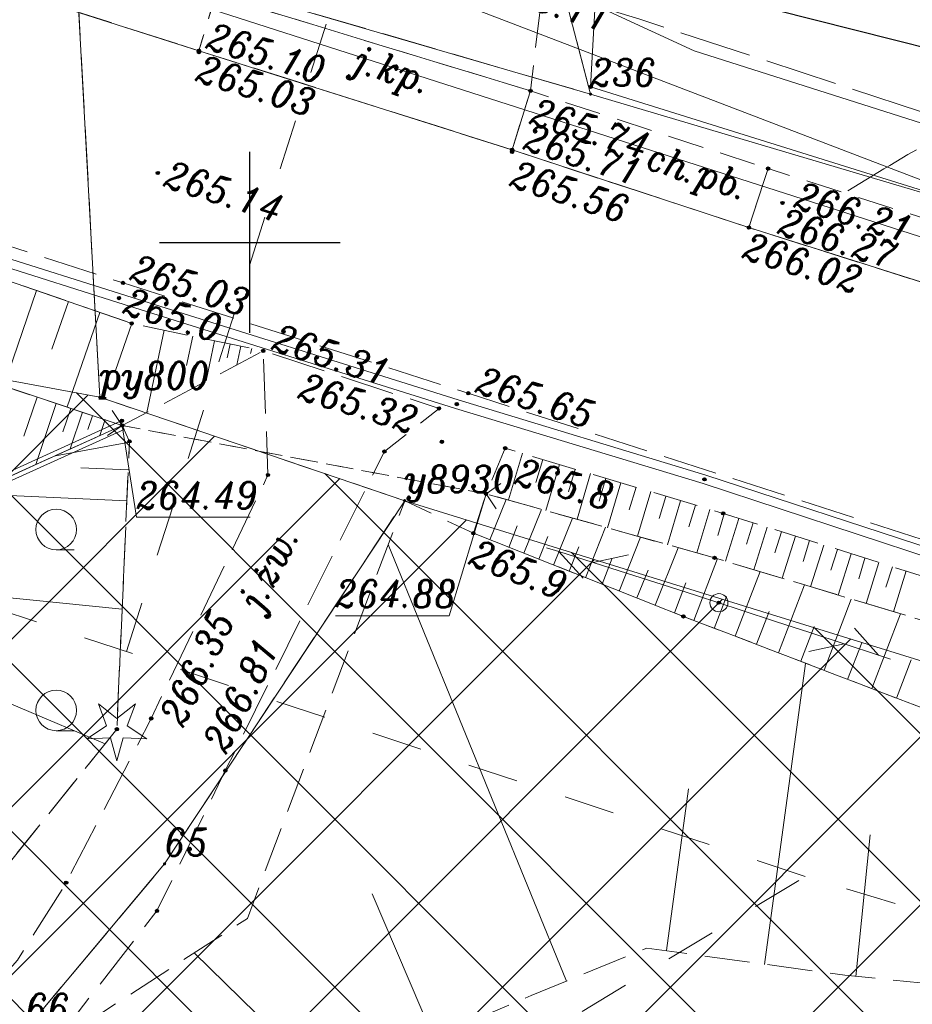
# Model space of a CAD drawing. Header units: metres. Extents: x 7435600 to 7436400, y 5537603 to 5538250.
# Tile 18 of 43: x 7435944 to 7435968, y 5537929 to 5537956. Entities that reach past the tile are written whole.
import ezdxf
from ezdxf.enums import TextEntityAlignment as Align

# ---------------------------------------------------------------- set-up
doc = ezdxf.new("R2010")
doc.units = ezdxf.units.M
doc.header["$MEASUREMENT"] = 0
for name, pattern in [('1.4_1.4', [2.8, 1.4, -1.4]), ('1.5_0.5', [2, 1.5, -0.5]), ('219-500', [0]), ('ib05_500', [1, 0.5, -0.5]), ('mz1.0_0.5', [1.5, 1, -0.5]), ('mz1.25_0.5', [1.75, 1.25, -0.5]), ('mz2.0_0.5', [2.5, 2, -0.5])]:
    doc.linetypes.add(name, pattern=pattern)
doc.layers.get('0').update_dxf_attribs({"color": 2, "linetype": 'CONTINUOUS', "lineweight": 5})
doc.layers.add('!ramka', color=2, linetype='CONTINUOUS', lineweight=0)
doc.layers.add('BUIB02_02', color=7, linetype='CONTINUOUS', lineweight=0)
for name, color, linetype in [('000 Inne (niezydentyfikowane)', 7, 'CONTINUOUS'), ('140-Punkty robocze', 7, 'CONTINUOUS'), ('203-Punkt załamania granicy działki nie stabilizowany', 7, 'CONTINUOUS'), ('203-Punkt załamania granicy działki nie stabilizowany-Atr103', 7, 'CONTINUOUS'), ('203-Punkt załamania granicy działki nie stabilizowany-Atr104', 7, 'CONTINUOUS'), ('217-Granica konturu klasyfikcyjnego', 7, 'CONTINUOUS'), ('219-Linia granicy', 7, 'CONTINUOUS'), ('312-Budynek (powierzchnia)', 7, 'CONTINUOUS'), ('403-Punkt określonej wysokości', 7, 'CONTINUOUS'), ('811-Warstwica ciągła linia', 7, 'CONTINUOUS'), ('bariera drogowa ochronna (linia)', 7, 'CONTINUOUS'), ('chodnik (powierzchnia)', 7, 'CONTINUOUS'), ('chodnik (powierzchnia)-Atr17', 7, 'CONTINUOUS'), ('drzewo iglaste (punkt)', 7, 'CONTINUOUS'), ('jezdnia (powierzchnia)', 7, 'CONTINUOUS'), ('jezdnia (powierzchnia)-Atr17', 7, 'CONTINUOUS'), ('krawężnik (linia)', 7, 'CONTINUOUS'), ('Miejsce błędu lub ostrzeżenia po kontroli', 7, 'CONTINUOUS'), ('ogrodzenie trwałe (linia)', 7, 'CONTINUOUS'), ('przepust (linia)', 7, 'CONTINUOUS'), ('przepust (linia) - symbol', 7, 'CONTINUOUS'), ('przewód gazowy (linia)', 7, 'CONTINUOUS'), ('przewód telekomunikacyjny (linia)', 7, 'CONTINUOUS'), ('przewód telekomunikacyjny (linia) - symbol', 7, 'CONTINUOUS'), ('przewód telekomunikacyjny - projektowany lub w budowie (linia) - ob. projektowany', 7, 'CONTINUOUS'), ('punkt wysokościowy naturalny', 7, 'CONTINUOUS'), ('punkt wysokościowy naturalny-Atr2', 7, 'CONTINUOUS'), ('punkt wysokościowy sztuczny', 7, 'CONTINUOUS'), ('punkt wysokościowy sztuczny-Atr2', 7, 'CONTINUOUS'), ('rów melioracyjny  przydrożny (linia)', 7, 'CONTINUOUS'), ('skarpa nieumocniona (powierzchnia)', 7, 'CONTINUOUS'), ('skarpa umocniona (powierzchnia)', 7, 'CONTINUOUS'), ('Strefa osuwisk potencjalnych', 7, 'CONTINUOUS'), ('słup (punkt)', 7, 'CONTINUOUS'), ('Wstawianie ramki sekcyjnej z opisem', 7, 'CONTINUOUS'), ('zadrzewienie (powierzchnia)', 7, 'CONTINUOUS'), ('zadrzewienie (powierzchnia) - symbol', 7, 'CONTINUOUS')]:
    doc.layers.add(name, color=color, linetype=linetype)
doc.styles.get("Standard").update_dxf_attribs({"font": 'italic_1250.shx', "width": 0.75})
doc.linetypes.add('902-500', pattern='A,3.75,0,[1,ksztalty.shx,S=0.5,R=0,X=0,Y=0],3.75', length=7.5)
doc.linetypes.add('ok01_500', pattern='A,1.75,0,[16,ksztalty.shx,S=1,R=0,X=0,Y=0],1.75', length=3.5)

# ---------------------------------------------------------------- blocks, each defined once
blk = doc.blocks.new('203')
at = {"linetype": 'Continuous', "lineweight": 0}
h = blk.add_hatch(color=0, dxfattribs=at)
edge = h.paths.add_edge_path()
edge.add_arc((0, 0), 0.045, 0, 360)
blk = doc.blocks.new('PT01')
at = {"color": 0, "linetype": 'Continuous', "lineweight": 13}
for p, q in [((4.65, 0), (3.784, 0.5)), ((0.65, 0), (0, 0)), ((0.65, 0), (1.65, 0)), ((1.65, 0), (2.65, 0)), ((2.65, 0), (3.65, 0)), ((3.65, 0), (2.784, -0.5)), ((3.65, 0), (4.65, 0)), ((4.65, 0), (5, 0))]:
    blk.add_line(p, q, dxfattribs=at)
blk = doc.blocks.new('IB05')
at = {"color": 0, "linetype": 'Continuous', "lineweight": 13}
for q in [(0.354, 0.354), (0.354, -0.354)]:
    blk.add_line((0, 0), q, dxfattribs=at)
blk = doc.blocks.new('SM04')
at = {"color": 0, "linetype": 'Continuous', "lineweight": 13}
blk.add_circle((0, 0), 0.25, dxfattribs=at)
blk = doc.blocks.new('OP011')
at = {"linetype": 'Continuous', "lineweight": 13}
h = blk.add_hatch(color=0, dxfattribs=at)
edge = h.paths.add_edge_path()
edge.add_arc((0, 0), 0.05, 0, 360)
at = {"color": 0, "linetype": 'Continuous', "lineweight": 13}
for p, q in [((-0.283, 0.093), (-0.512, 0.706)), ((-0.512, 0.706), (0, 0.299)), ((0, 0.299), (0.512, 0.706)), ((0.512, 0.706), (0.283, 0.093)), ((-0.828, -0.268), (-0.283, 0.093)), ((0.283, 0.093), (0.828, -0.268)), ((-0.175, -0.24), (-0.828, -0.268)), ((0, -0.87), (-0.175, -0.24)), ((0.175, -0.24), (0, -0.87)), ((0.828, -0.268), (0.175, -0.24))]:
    blk.add_line(p, q, dxfattribs=at)
blk = doc.blocks.new('TL04')
at = {"color": 0, "linetype": 'Continuous', "lineweight": 13}
blk.add_line((0.398, -0.164), (0.898, -0.164), dxfattribs=at)
blk.add_circle((0.398, 0.398), 0.562, dxfattribs=at)
blk = doc.blocks.new('PW02')
at = {"linetype": 'Continuous', "lineweight": 13}
h = blk.add_hatch(color=0, dxfattribs=at)
edge = h.paths.add_edge_path()
edge.add_arc((0, 0), 0.045, 0, 360)
blk = doc.blocks.new('PW01')
at = {"linetype": 'Continuous', "lineweight": 13}
h = blk.add_hatch(color=0, dxfattribs=at)
edge = h.paths.add_edge_path()
edge.add_arc((0, 0), 0.045, 0, 360)
blk = doc.blocks.new('RAMKA500K')
at = {"color": 0}
for p, q in [((350, 197.5), (350, 202.5)), ((347.5, 200), (352.5, 200))]:
    blk.add_line(p, q, dxfattribs=at)
blk = doc.blocks.new('PIKIETA')
at = {"color": 0}
blk.add_circle((0, 0), 0.045, dxfattribs=at)
blk = doc.blocks.new('801')
at = {"linetype": 'Continuous', "lineweight": 13}
h = blk.add_hatch(color=0, dxfattribs=at)
edge = h.paths.add_edge_path()
edge.add_arc((0, 0), 0.045, 0, 360)

msp = doc.modelspace()

# ---------------------------------------------------------------- hatches: boundary and pattern name
at = {"layer": 'BUIB02_02', "linetype": 'Continuous', "lineweight": 5}
h = msp.add_hatch(dxfattribs=at)
h.set_pattern_fill('CROSSHATCH', color=253, style=0, pattern_type=2)
h.set_pattern_definition([(45, (7435961.6253, 5537924.7712), (-2.319904, 2.319904), []), (315, (7435961.6253, 5537924.7712), (2.319904, 2.319904), [])])
h.paths.add_polyline_path([(7436043.44, 5537913.56), (7436060.08, 5537909.02), (7436072.46, 5537904.21), (7436080.45, 5537901.44), (7436125.26, 5537886.3), (7436123.85, 5537883.72), (7436121.78, 5537879.94), (7436111.81, 5537868.54), (7436097.96, 5537862.42), (7436082.82, 5537862.73), (7436056.09, 5537869.29), (7436015.82, 5537881.67), (7435957.74, 5537897.76), (7435948.84, 5537901.62), (7435934.32, 5537910.49), (7435934.03, 5537910.63), (7435939.24, 5537925.51), (7435940.01, 5537935.88), (7435938.04, 5537945.01), (7435935.67, 5537947.6), (7435945.85, 5537945.72), (7435954.28, 5537942.86), (7435969.69, 5537938.08), (7435996.02, 5537930.09), (7436005.99, 5537926.19), (7436016.39, 5537923.91), (7436023.56, 5537921.25)])

# ---------------------------------------------------------------- linework, layer by layer
at = {"layer": '!ramka', "color": 251, "linetype": 'Continuous', "lineweight": 13}
msp.add_3dface([(7435692.445, 5538052.761), (7436192.445, 5538052.761), (7436192.445, 5537747.761), (7435692.445, 5537747.761)], dxfattribs=at)
at = {"layer": '000 Inne (niezydentyfikowane)', "color": 251, "linetype": 'Continuous', "lineweight": 13, "flags": 128}
for points in [[(7435944.1, 5537948.67), (7435943.19, 5537946.03)], [(7435944.98, 5537948.37), (7435944.52, 5537947.05)], [(7435945.85, 5537948.06), (7435944.95, 5537945.45)], [(7435946.73, 5537947.76), (7435946.28, 5537946.46)], [(7435947.63, 5537947.57), (7435947.15, 5537945.3)], [(7435948.42, 5537947.41), (7435948.25, 5537946.6)], [(7435949.02, 5537947.28), (7435948.79, 5537946.17)], [(7435949.45, 5537947.19), (7435949.37, 5537946.81)], [(7435949.75, 5537947.13), (7435949.64, 5537946.62)], [(7435950.05, 5537947.07), (7435950.02, 5537946.93)], [(7435950.34, 5537947.01), (7435950.34, 5537946.98)], [(7435946.67, 5537944.48), (7435944.62, 5537944.1)], [(7435957.54, 5537944.17), (7435957.15, 5537942.88)], [(7435958.1, 5537944), (7435957.91, 5537943.36)], [(7435946.64, 5537943.71), (7435945.32, 5537943.77)], [(7435958.56, 5537943.86), (7435958.18, 5537942.59)], [(7435959, 5537943.73), (7435958.81, 5537943.1)], [(7435946.6, 5537942.86), (7435935.42, 5537943.36)], [(7435959.42, 5537943.61), (7435959.05, 5537942.35)], [(7435959.84, 5537943.48), (7435959.66, 5537942.85)], [(7435960.26, 5537943.35), (7435959.89, 5537942.11)], [(7435960.68, 5537943.23), (7435960.49, 5537942.61)], [(7435961.09, 5537943.11), (7435960.72, 5537941.88)], [(7435956.64, 5537941.78), (7435957.09, 5537942.89)], [(7435961.5, 5537942.98), (7435961.32, 5537942.37)], [(7435961.91, 5537942.86), (7435961.55, 5537941.64)], [(7435957.58, 5537941.41), (7435958.06, 5537942.62)], [(7435962.32, 5537942.74), (7435962.14, 5537942.14)], [(7435962.72, 5537942.62), (7435962.36, 5537941.42)], [(7435958.4, 5537941.08), (7435958.92, 5537942.38)], [(7435963.12, 5537942.5), (7435962.94, 5537941.9)], [(7435963.52, 5537942.37), (7435963.15, 5537941.19)], [(7435957.16, 5537941.57), (7435957.39, 5537942.16)], [(7435959.28, 5537940.73), (7435959.83, 5537942.13)], [(7435963.92, 5537942.25), (7435963.73, 5537941.66)], [(7435964.31, 5537942.13), (7435963.94, 5537940.95)], [(7435964.7, 5537942), (7435964.52, 5537941.42)], [(7435957.99, 5537941.24), (7435958.24, 5537941.87)], [(7435960.21, 5537940.36), (7435960.8, 5537941.85)], [(7435965.09, 5537941.88), (7435964.72, 5537940.72)], [(7435965.48, 5537941.76), (7435965.3, 5537941.18)], [(7435958.76, 5537929.58), (7435953.82, 5537941.65)], [(7435958.83, 5537940.91), (7435959.1, 5537941.58)], [(7435961.21, 5537939.97), (7435961.84, 5537941.56)], [(7435965.87, 5537941.63), (7435965.5, 5537940.48)], [(7435966.25, 5537941.51), (7435966.07, 5537940.94)], [(7435959.74, 5537940.55), (7435960.02, 5537941.27)], [(7435962.28, 5537939.55), (7435962.93, 5537941.26)], [(7435966.63, 5537941.39), (7435966.27, 5537940.25)], [(7435967.01, 5537941.27), (7435966.84, 5537940.7)], [(7435946, 5537936.14), (7435934.23, 5537941.11)], [(7435960.7, 5537940.17), (7435961.01, 5537940.94)], [(7435967.39, 5537941.15), (7435967.04, 5537940.02)], [(7435967.77, 5537941.03), (7435967.59, 5537940.47)], [(7435968.15, 5537940.92), (7435967.8, 5537939.79)], [(7435963.42, 5537939.11), (7435964.11, 5537940.9)], [(7435946.47, 5537939.86), (7435940.35, 5537940.48)], [(7435961.74, 5537939.76), (7435962.06, 5537940.59)], [(7435964.62, 5537938.65), (7435965.34, 5537940.53)], [(7435962.84, 5537939.33), (7435963.18, 5537940.21)], [(7435965.88, 5537938.17), (7435966.63, 5537940.14)], [(7435964.01, 5537938.89), (7435964.36, 5537939.8)], [(7435967.2, 5537937.67), (7435967.99, 5537939.73)], [(7435965.24, 5537938.42), (7435965.61, 5537939.38)], [(7435966.53, 5537937.92), (7435966.92, 5537938.93)], [(7435964.23, 5537930.04), (7435965.37, 5537938.36)], [(7435967.88, 5537937.4), (7435968.29, 5537938.46)], [(7435961.52, 5537930.42), (7435962.13, 5537934.89)], [(7435966.76, 5537929.71), (7435967.15, 5537933.62)], [(7435955.08, 5537928.02), (7435953.38, 5537931.99)], [(7435952.31, 5537926.59), (7435948.46, 5537930.36)]]:
    msp.add_lwpolyline(points, dxfattribs=at)
at = {"layer": '217-Granica konturu klasyfikcyjnego', "color": 3, "linetype": '1.5_0.5', "lineweight": 13, "flags": 128}
for points in [[(7435959.42, 5537954.1), (7435958.36, 5537958.17)], [(7435945.85, 5537945.72), (7435945.18, 5537958.01)], [(7435949.84, 5537956.89), (7435959.42, 5537954.1)], [(7435954.28, 5537942.86), (7435945.85, 5537945.72)], [(7435947.64, 5537932.82), (7435954.28, 5537942.86)], [(7435943.81, 5537928.25), (7435947.64, 5537932.82)]]:
    msp.add_lwpolyline(points, dxfattribs=at)
at = {"layer": '219-Linia granicy', "color": 96, "linetype": '219-500', "lineweight": 13, "flags": 128}
for points in [[(7435958.36, 5537958.17), (7435959.42, 5537954.1)], [(7435945.18, 5537958.01), (7435945.85, 5537945.72)], [(7435959.42, 5537954.1), (7435949.84, 5537956.89)], [(7435982.96, 5537947.11), (7435959.42, 5537954.1)], [(7435945.85, 5537945.72), (7435954.28, 5537942.86)], [(7435954.28, 5537942.86), (7435947.64, 5537932.82)], [(7435954.28, 5537942.86), (7435969.69, 5537938.08)], [(7435947.64, 5537932.82), (7435943.81, 5537928.25)]]:
    msp.add_lwpolyline(points, dxfattribs=at)
at = {"layer": '312-Budynek (powierzchnia)', "color": 251, "linetype": 'Continuous', "lineweight": 25, "flags": 128}
msp.add_lwpolyline([(7435980.01, 5537952.52), (7435964.5, 5537956.43)], dxfattribs=at)
at = {"layer": '811-Warstwica ciągła linia', "color": 32, "linetype": 'Continuous', "lineweight": 13, "flags": 128}
msp.add_lwpolyline([(7435966.54, 5537951.43), (7435966.707, 5537951.529), (7435966.873, 5537951.629), (7435967.039, 5537951.729), (7435967.204, 5537951.829), (7435967.37, 5537951.93), (7435967.536, 5537952.03), (7435967.702, 5537952.131), (7435967.868, 5537952.231), (7435968.034, 5537952.331), (7435968.2, 5537952.43), (7435968.434, 5537952.56)], dxfattribs=at)
at = {"layer": 'bariera drogowa ochronna (linia)', "color": 251, "linetype": 'ok01_500', "lineweight": 13, "flags": 128}
msp.add_lwpolyline([(7435946.73, 5537947.76), (7435941.55, 5537949.55), (7435931.98, 5537952.27)], dxfattribs=at)
at = {"layer": 'chodnik (powierzchnia)', "color": 251, "linetype": 'mz1.0_0.5', "lineweight": 13, "flags": 128}
for points in [[(7435854.62, 5537987.38), (7435875.4, 5537980.86), (7435876.13, 5537980.13), (7435895.63, 5537973.87), (7435920.13, 5537965.87), (7435933.25, 5537961.79), (7435947.66, 5537957.24), (7435949.05, 5537956.84), (7435948.59, 5537955.3), (7435932.89, 5537960.3), (7435919.95, 5537964.35), (7435895.13, 5537972.13), (7435875.07, 5537978.57), (7435853.94, 5537985.24)], [(7435957.25, 5537952.56), (7435963.8, 5537950.41), (7435964.33, 5537952.04), (7435957.76, 5537954.19)], [(7435972.07, 5537949.57), (7435964.33, 5537952.04), (7435963.8, 5537950.41), (7435971.56, 5537947.96)]]:
    msp.add_lwpolyline(points, close=True, dxfattribs=at)
at = {"layer": 'jezdnia (powierzchnia)', "color": 251, "linetype": '1.5_0.5', "lineweight": 13, "flags": 128}
for points in [[(7435787.98, 5537999.13), (7435812.53, 5537991.36), (7435837.49, 5537983.4), (7435851.56, 5537978.92), (7435872.9, 5537972.2), (7435884.62, 5537968.52), (7435893.22, 5537965.82), (7435917.63, 5537958.09), (7435931.26, 5537953.8), (7435946.49, 5537948.88), (7435956.04, 5537945.83), (7435981.79, 5537937.53), (7436000.26, 5537931.81), (7436006.5, 5537929.57), (7436018.45, 5537924.52), (7436030.52, 5537919.43), (7436040.91, 5537915.64), (7436044.65, 5537914.31), (7436047.5, 5537913.32), (7436048.48, 5537913.11), (7436051.09, 5537912.8), (7436055.46, 5537912.3), (7436060.57, 5537911.81), (7436062.36, 5537911.5), (7436063.03, 5537911.36), (7436070.16, 5537909.02), (7436075.77, 5537907.07), (7436087.88, 5537902.7), (7436092.65, 5537900.86), (7436104.8, 5537895.98), (7436111.99, 5537892.99), (7436117.36, 5537890.77), (7436120.52, 5537889.46), (7436121.95, 5537888.81), (7436122.58, 5537888.36), (7436123.09, 5537887.94), (7436123.7, 5537887.23), (7436124.27, 5537886.43), (7436124.63, 5537885.44), (7436124.96, 5537883.49), (7436124.82, 5537882.04), (7436132.59, 5537891.94), (7436128.79, 5537893.6), (7436127.56, 5537894.18), (7436120.05, 5537897.35), (7436109.2, 5537901.85), (7436098.73, 5537906.14), (7436090.27, 5537909.41), (7436082.51, 5537912.25), (7436078.14, 5537913.79), (7436065.14, 5537918.22), (7436053.81, 5537921.98), (7436047.55, 5537924.02), (7436039.35, 5537926.69), (7436033.49, 5537928.6), (7436025.95, 5537930.99), (7436016.54, 5537933.92), (7436002.02, 5537938.44), (7435996.37, 5537940.2), (7435994.48, 5537940.74), (7435983.95, 5537944.1), (7435976.31, 5537946.5), (7435971.56, 5537947.96), (7435963.8, 5537950.41), (7435957.25, 5537952.56), (7435948.59, 5537955.3), (7435932.89, 5537960.3), (7435919.95, 5537964.35), (7435895.13, 5537972.13), (7435875.07, 5537978.57), (7435853.94, 5537985.24), (7435845.26, 5537987.99), (7435839.58, 5537989.79), (7435830.87, 5537992.55), (7435814.74, 5537997.65), (7435806.05, 5538000.41), (7435789.9, 5538005.53), (7435788.87, 5538002.22)], [(7435962.86, 5537968.11), (7435965.56, 5537972.44), (7435962.17, 5537973.16), (7435959.12, 5537968.73), (7435955.58, 5537963.14), (7435953.33, 5537960.35), (7435950.85, 5537958.14), (7435949.05, 5537956.84), (7435957.76, 5537954.19), (7435958.06, 5537956.73), (7435958.08, 5537957.82), (7435958.34, 5537958.81), (7435959.03, 5537960.88)], [(7435957.25, 5537952.56), (7435957.76, 5537954.19), (7435949.05, 5537956.84), (7435948.59, 5537955.3)], [(7435927.93, 5537913.63), (7435928.19, 5537913.84), (7435936.04, 5537920.66), (7435937.9, 5537922.28), (7435941.67, 5537925.05), (7435944.55, 5537927.82), (7435947.43, 5537931.52), (7435949.32, 5537935.4), (7435953.72, 5537944.22), (7435955.23, 5537945.41), (7435950.37, 5537947), (7435950.5, 5537943.57), (7435947.27, 5537936.84), (7435944.92, 5537932.3), (7435943.57, 5537930.16), (7435941.92, 5537928.27), (7435939.77, 5537925.94), (7435935.75, 5537923.43), (7435927.16, 5537917.29), (7435924.31, 5537914.85), (7435927.63, 5537913.78)]]:
    msp.add_lwpolyline(points, close=True, dxfattribs=at)
at = {"layer": 'krawężnik (linia)', "color": 251, "linetype": 'Continuous', "lineweight": 13, "flags": 128}
for points in [[(7436002.02, 5537938.44), (7435996.37, 5537940.2), (7435994.48, 5537940.74), (7435983.95, 5537944.1), (7435976.31, 5537946.5), (7435971.56, 5537947.96), (7435963.8, 5537950.41), (7435957.25, 5537952.56), (7435948.59, 5537955.3), (7435932.89, 5537960.3), (7435919.95, 5537964.35), (7435895.13, 5537972.13), (7435875.07, 5537978.57), (7435853.94, 5537985.24), (7435845.26, 5537987.99), (7435839.58, 5537989.79), (7435830.87, 5537992.55), (7435814.74, 5537997.65), (7435806.05, 5538000.41), (7435789.9, 5538005.53)], [(7435971.56, 5537947.96), (7435963.8, 5537950.41), (7435957.25, 5537952.56), (7435948.59, 5537955.3), (7435932.89, 5537960.3), (7435919.95, 5537964.35), (7435895.13, 5537972.13), (7435875.07, 5537978.57), (7435853.94, 5537985.24), (7435845.26, 5537987.99), (7435839.58, 5537989.79), (7435830.87, 5537992.55), (7435814.74, 5537997.65), (7435806.05, 5538000.41), (7435789.9, 5538005.53)]]:
    msp.add_lwpolyline(points, dxfattribs=at)
at = {"layer": 'Miejsce błędu lub ostrzeżenia po kontroli', "color": 214, "linetype": '1.4_1.4', "lineweight": 13, "flags": 128}
for points in [[(7435946.59, 5537938.69), (7435954.01, 5537962)], [(7435965.36, 5537932.47), (7435934.8, 5537942.59)], [(7436121.51, 5537879.44), (7436086.31, 5537893.58), (7436036.83, 5537910.19), (7435996.36, 5537923.13), (7435965.36, 5537932.47), (7435931.39, 5537911.93)]]:
    msp.add_lwpolyline(points, dxfattribs=at)
at = {"layer": 'ogrodzenie trwałe (linia)', "color": 251, "linetype": '902-500', "lineweight": 13, "flags": 128}
msp.add_lwpolyline([(7435972.58, 5537950.19), (7435959.42, 5537954.3), (7435959.56, 5537956.77), (7435956.19, 5537957.84)], dxfattribs=at)
at = {"layer": 'przepust (linia)', "color": 251, "linetype": 'ib05_500', "lineweight": 13, "flags": 128}
for points in [[(7435946.47, 5537944.94), (7435956.53, 5537943.05)], [(7435956.53, 5537943.05), (7435946.47, 5537944.94)]]:
    msp.add_lwpolyline(points, dxfattribs=at)
at = {"layer": 'przewód gazowy (linia)', "color": 40, "linetype": 'Continuous', "lineweight": 13, "flags": 128}
msp.add_lwpolyline([(7436115.36, 5537902.41), (7436086.96, 5537911.98), (7436069.03, 5537918.12), (7436049.03, 5537925.09), (7436028.69, 5537931.7), (7436019.45, 5537934.66), (7436003.71, 5537939.63), (7435979.37, 5537947.59), (7435943.65, 5537961.27)], dxfattribs=at)
at = {"layer": 'przewód telekomunikacyjny (linia)', "color": 30, "linetype": 'Continuous', "lineweight": 13, "flags": 128}
for points in [[(7435792.497, 5538007.835), (7435807.14, 5538003.12), (7435822.56, 5537997.87), (7435839.31, 5537991.93), (7435853.13, 5537987.32), (7435867.39, 5537983.93), (7435875.26, 5537981.09), (7435883.45, 5537977.54), (7435893.32, 5537974.89), (7435908.33, 5537969.73), (7435932.08, 5537961.56), (7435943.53, 5537958.19), (7435981.13, 5537946.12)], [(7435981.96, 5537949.04), (7435962.29, 5537955.3), (7435943.75, 5537963.85)]]:
    msp.add_lwpolyline(points, dxfattribs=at)
at = {"layer": 'przewód telekomunikacyjny - projektowany lub w budowie (linia) - ob. projektowany', "color": 30, "linetype": 'mz2.0_0.5', "lineweight": 13, "flags": 128}
msp.add_lwpolyline([(7435792.843, 5538009.737), (7435824.83, 5537998.33), (7435855.01, 5537989.2), (7435890.63, 5537977.66), (7435960.78, 5537956.17), (7435995.22, 5537944.87), (7436035.99, 5537931.9), (7436029.28, 5537911.61)], dxfattribs=at)
at = {"layer": 'punkt wysokościowy sztuczny-Atr2', "color": 251, "lineweight": 9, "flags": 128}
for points in [[(7435946.47, 5537944.94), (7435946.86, 5537942.4), (7435950.006, 5537942.4)], [(7435956.53, 5537943.05), (7435955.51, 5537939.68), (7435952.364, 5537939.68)]]:
    msp.add_lwpolyline(points, dxfattribs=at)
at = {"layer": 'rów melioracyjny  przydrożny (linia)', "color": 251, "linetype": 'Continuous', "lineweight": 13}
for p, q in [((7435931.407, 5537953.328), (7435946.417, 5537948.579)), ((7435931.573, 5537953.012), (7435946.343, 5537948.341)), ((7435946.417, 5537948.579), (7435955.757, 5537945.649)), ((7435946.343, 5537948.341), (7435955.683, 5537945.411)), ((7435955.757, 5537945.649), (7435962.608, 5537943.569)), ((7435955.683, 5537945.411), (7435962.532, 5537943.331)), ((7435942.662, 5537943.355), (7435946.418, 5537945.054)), ((7435946.418, 5537945.054), (7435946.522, 5537944.826)), ((7435942.718, 5537943.105), (7435946.522, 5537944.826)), ((7435962.608, 5537943.569), (7435981.857, 5537937.259)), ((7435962.532, 5537943.331), (7435981.783, 5537937.021))]:
    msp.add_line(p, q, dxfattribs=at)
at = {"layer": 'skarpa nieumocniona (powierzchnia)', "color": 251, "linetype": 'mz1.25_0.5', "lineweight": 13, "flags": 128}
for points in [[(7435931.98, 5537952.27), (7435941.55, 5537949.55), (7435946.73, 5537947.76), (7435950.37, 5537947), (7435946.47, 5537944.94), (7435940.04, 5537947.08), (7435931.3, 5537950.09), (7435931.01, 5537951.6), (7435931.49, 5537953.17)], [(7435941.29, 5537943.21), (7435942.69, 5537943.23), (7435946.47, 5537944.94), (7435946.67, 5537944.5), (7435946.32, 5537936.54), (7435935.75, 5537923.43), (7435921.96, 5537914), (7435900.08, 5537922.65), (7435901.72, 5537923.49), (7435906.37, 5537925.6), (7435911.58, 5537931.5), (7435924.06, 5537935.31), (7435927.33, 5537936.56), (7435932.28, 5537938.44), (7435933.56, 5537939.85), (7435936.27, 5537944.97), (7435937.05, 5537944.74), (7435937.41, 5537944.15)], [(7436015.84, 5537924.9), (7436015.34, 5537924.26), (7436007.08, 5537927.7), (7435999.83, 5537929.82), (7435981.94, 5537935.54), (7435962.85, 5537941.28), (7435956.53, 5537943.05), (7435957.06, 5537944.31), (7435963.09, 5537942.51), (7435981.71, 5537936.64), (7436000.17, 5537931), (7436007.29, 5537928.57)], [(7435956.18, 5537941.96), (7435961.99, 5537939.66), (7436004.97, 5537923.2), (7435995.73, 5537922.5), (7435989.16, 5537925.21), (7435980.34, 5537927.46), (7435972.05, 5537929.18), (7435966.45, 5537929.74), (7435960.98, 5537930.49), (7435957.78, 5537929.18), (7435952.72, 5537927.01), (7435950.44, 5537924.68), (7435945.85, 5537920.16), (7435943.36, 5537918.26), (7435938.95, 5537915.67), (7435936.52, 5537915.42), (7435934.5, 5537914.38), (7435930.96, 5537912.14), (7435927.93, 5537913.63), (7435928.19, 5537913.84), (7435936.04, 5537920.66), (7435937.9, 5537922.28), (7435941.67, 5537925.05), (7435944.55, 5537927.82), (7435949.93, 5537931.31), (7435954.28, 5537942.86)], [(7436014.78, 5537922.11), (7436016.33, 5537923.04), (7436015.84, 5537924.9), (7436015.34, 5537924.26), (7436007.08, 5537927.7), (7435999.83, 5537929.82), (7435981.94, 5537935.54), (7435962.85, 5537941.28), (7435956.53, 5537943.05), (7435956.18, 5537941.96), (7435961.99, 5537939.66), (7436004.97, 5537923.2)]]:
    msp.add_lwpolyline(points, close=True, dxfattribs=at)
at = {"layer": 'skarpa umocniona (powierzchnia)', "color": 251, "linetype": 'Continuous', "lineweight": 13, "flags": 128}
msp.add_lwpolyline([(7435931.3, 5537950.09), (7435931.99, 5537946.39), (7435932.57, 5537947.01), (7435937.5, 5537945.63), (7435937.05, 5537944.74), (7435937.41, 5537944.15), (7435941.29, 5537943.21), (7435942.69, 5537943.23), (7435946.47, 5537944.94), (7435940.589, 5537946.898), (7435931.3, 5537950.09)], close=True, dxfattribs=at)
for points in [[(7435944.12, 5537945.72), (7435943.75, 5537944.64)], [(7435944.64, 5537945.55), (7435944.08, 5537943.86)], [(7435945.05, 5537945.41), (7435944.83, 5537944.76)], [(7435945.37, 5537945.31), (7435945.03, 5537944.29)], [(7435945.65, 5537945.21), (7435945.52, 5537944.83)], [(7435946, 5537945.1), (7435945.85, 5537944.66)]]:
    msp.add_lwpolyline(points, dxfattribs=at)
at = {"layer": 'Strefa osuwisk potencjalnych', "color": 253, "linetype": 'Continuous', "lineweight": 13, "flags": 128}
for points in [[(7436015.82, 5537881.67), (7435957.74, 5537897.76), (7435948.84, 5537901.62), (7435934.32, 5537910.49), (7435934.03, 5537910.63), (7435939.24, 5537925.51), (7435940.01, 5537935.88), (7435938.04, 5537945.01), (7435935.67, 5537947.6), (7435945.85, 5537945.72), (7435954.28, 5537942.86), (7435969.69, 5537938.08)], [(7436015.82, 5537881.67), (7435957.74, 5537897.76), (7435948.84, 5537901.62), (7435934.32, 5537910.49), (7435934.03, 5537910.63), (7435939.24, 5537925.51), (7435940.01, 5537935.88), (7435938.04, 5537945.01), (7435935.67, 5537947.6), (7435935.67, 5537947.6), (7435945.85, 5537945.72), (7435954.28, 5537942.86), (7435969.69, 5537938.08)], [(7436015.82, 5537881.67), (7435957.74, 5537897.76), (7435948.84, 5537901.62), (7435934.32, 5537910.49), (7435934.03, 5537910.63), (7435939.24, 5537925.51), (7435940.01, 5537935.88), (7435938.04, 5537945.01), (7435935.67, 5537947.6), (7435935.67, 5537947.6), (7435945.85, 5537945.72), (7435954.28, 5537942.86), (7435969.69, 5537938.08)]]:
    msp.add_lwpolyline(points, dxfattribs=at)
at = {"layer": 'zadrzewienie (powierzchnia)', "color": 251, "linetype": 'mz1.0_0.5', "lineweight": 13, "flags": 128}
msp.add_lwpolyline([(7435911.58, 5537931.5), (7435921.96, 5537914), (7435935.75, 5537923.43), (7435946.32, 5537936.54), (7435946.67, 5537944.5), (7435946.47, 5537944.94), (7435942.69, 5537943.23), (7435941.29, 5537943.21), (7435937.41, 5537944.15), (7435937.05, 5537944.74), (7435936.27, 5537944.97), (7435933.56, 5537939.85), (7435932.28, 5537938.44), (7435927.33, 5537936.56), (7435924.06, 5537935.31)], close=True, dxfattribs=at)

# ---------------------------------------------------------------- block references
at = {"layer": '140-Punkty robocze', "color": 1, "linetype": 'Continuous', "lineweight": 13}
for p in [(7435948.59, 5537955.3), (7435948.59, 5537955.26), (7435951.32, 5537954.67), (7435959.42, 5537954.3), (7435957.76, 5537954.19), (7435957.25, 5537952.56), (7435957.25, 5537952.5), (7435964.33, 5537952.04), (7435947.45, 5537951.92), (7435964.73, 5537951.09), (7435963.8, 5537950.41), (7435946.49, 5537948.88), (7435946.38, 5537948.46), (7435946.73, 5537947.76), (7435950.37, 5537947), (7435956.04, 5537945.83), (7435955.72, 5537945.53), (7435955.23, 5537945.41), (7435946.46, 5537945.07), (7435946.47, 5537944.94), (7435946.67, 5537944.5), (7435955.31, 5537944.49), (7435953.72, 5537944.22), (7435957.06, 5537944.31), (7435950.5, 5537943.57), (7435962.57, 5537943.45), (7435956.53, 5537943.05), (7435963.09, 5537942.51), (7435956.18, 5537941.96), (7435962.85, 5537941.28), (7435962.97, 5537940.04), (7435961.99, 5537939.66), (7435947.27, 5537936.84), (7435946.32, 5537936.54), (7435949.32, 5537935.4), (7435944.92, 5537932.3), (7435947.43, 5537931.52)]:
    msp.add_blockref('PIKIETA', p, dxfattribs=at)
at = {"layer": '203-Punkt załamania granicy działki nie stabilizowany', "color": 3, "linetype": 'Continuous', "lineweight": 13}
for p in [(7435959.42, 5537954.1), (7435945.85, 5537945.72), (7435954.28, 5537942.86), (7435947.64, 5537932.82)]:
    msp.add_blockref('203', p, dxfattribs=at)
at = {"layer": '403-Punkt określonej wysokości', "color": 251, "linetype": 'Continuous', "lineweight": 13}
for p in [(7435948.59, 5537955.3), (7435948.59, 5537955.26), (7435951.32, 5537954.67), (7435959.42, 5537954.3), (7435957.76, 5537954.19), (7435957.25, 5537952.56), (7435957.25, 5537952.5), (7435964.33, 5537952.04), (7435947.45, 5537951.92), (7435964.73, 5537951.09), (7435963.8, 5537950.41), (7435946.49, 5537948.88), (7435946.38, 5537948.46), (7435946.73, 5537947.76), (7435950.37, 5537947), (7435956.04, 5537945.83), (7435955.72, 5537945.53), (7435955.23, 5537945.41), (7435946.46, 5537945.07), (7435946.47, 5537944.94), (7435946.67, 5537944.5), (7435955.31, 5537944.49), (7435953.72, 5537944.22), (7435957.06, 5537944.31), (7435950.5, 5537943.57), (7435962.57, 5537943.45), (7435956.53, 5537943.05), (7435963.09, 5537942.51), (7435956.18, 5537941.96), (7435962.85, 5537941.28), (7435962.97, 5537940.04), (7435961.99, 5537939.66), (7435947.27, 5537936.84), (7435946.32, 5537936.54), (7435949.32, 5537935.4), (7435944.92, 5537932.3), (7435947.43, 5537931.52)]:
    msp.add_blockref('801', p, dxfattribs=at)
at = {"layer": 'drzewo iglaste (punkt)', "color": 94, "linetype": 'Continuous', "lineweight": 13}
msp.add_blockref('OP011', (7435946.32, 5537936.54), dxfattribs=at)
at = {"layer": 'przepust (linia) - symbol', "color": 251, "linetype": 'Continuous', "lineweight": 13}
for p, rotation in [((7435946.47, 5537944.94), 169.36), ((7435946.47, 5537944.94), 169.36), ((7435956.53, 5537943.05), 349.36), ((7435956.53, 5537943.05), 349.36)]:
    msp.add_blockref('IB05', p, dxfattribs=dict(at, rotation=rotation))
at = {"layer": 'przewód telekomunikacyjny (linia) - symbol', "color": 30, "linetype": 'Continuous', "lineweight": 13}
for rotation in [162.304, 341.784, 341.784]:
    msp.add_blockref('PT01', (7435962.97, 5537940.04), dxfattribs=dict(at, rotation=rotation))
at = {"layer": 'punkt wysokościowy naturalny', "color": 251, "linetype": 'Continuous', "lineweight": 13}
for p in [(7435946.38, 5537948.46), (7435957.06, 5537944.31), (7435956.18, 5537941.96)]:
    msp.add_blockref('PW01', p, dxfattribs=at)
at = {"layer": 'punkt wysokościowy sztuczny', "color": 251, "linetype": 'Continuous', "lineweight": 13}
for p in [(7435948.59, 5537955.3), (7435948.59, 5537955.26), (7435957.76, 5537954.19), (7435957.25, 5537952.56), (7435957.25, 5537952.5), (7435964.33, 5537952.04), (7435947.45, 5537951.92), (7435964.73, 5537951.09), (7435963.8, 5537950.41), (7435963.8, 5537950.41), (7435946.49, 5537948.88), (7435950.37, 5537947), (7435956.04, 5537945.83), (7435955.23, 5537945.41), (7435946.47, 5537944.94), (7435956.53, 5537943.05), (7435947.27, 5537936.84), (7435949.32, 5537935.4)]:
    msp.add_blockref('PW02', p, dxfattribs=at)
at = {"layer": 'słup (punkt)', "color": 251, "linetype": 'Continuous', "lineweight": 13}
msp.add_blockref('SM04', (7435962.97, 5537940.04), dxfattribs=at)
at = {"layer": 'Wstawianie ramki sekcyjnej z opisem', "color": 251, "linetype": 'Continuous', "lineweight": 13}
msp.add_blockref('RAMKA500K', (7435600, 5537750), dxfattribs=at)
at = {"layer": 'zadrzewienie (powierzchnia) - symbol', "color": 251, "linetype": 'Continuous', "lineweight": 13}
for p in [(7435944.244, 5537941.664), (7435944.244, 5537936.664)]:
    msp.add_blockref('TL04', p, dxfattribs=at)

# ---------------------------------------------------------------- texts
at = {"layer": '203-Punkt załamania granicy działki nie stabilizowany-Atr103', "color": 251, "lineweight": 13, "width": 0.9}
for s, p in [('py800', (7435945.85, 5537945.72)), ('py800', (7435945.85, 5537945.72)), ('y8930', (7435954.28, 5537942.86)), ('y8930', (7435954.28, 5537942.86))]:
    msp.add_text(s, height=0.75, dxfattribs=at).set_placement(p, align=Align.BOTTOM_LEFT)
at = {"layer": '203-Punkt załamania granicy działki nie stabilizowany-Atr104', "color": 251, "lineweight": 13, "width": 0.9}
for s, p in [('236', (7435959.42, 5537954.1)), ('65', (7435947.64, 5537932.82)), ('66', (7435943.81, 5537928.25))]:
    msp.add_text(s, height=0.75, dxfattribs=at).set_placement(p, align=Align.BOTTOM_LEFT)
at = {"layer": 'chodnik (powierzchnia)-Atr17', "color": 251, "lineweight": 13, "width": 0.9}
msp.add_text('ch.pb.', height=0.75, rotation=-18.172, dxfattribs=at).set_placement((7435960.91, 5537952.06))
at = {"layer": 'jezdnia (powierzchnia)-Atr17', "color": 251, "lineweight": 13, "width": 0.9}
for s, rotation, p in [('j.kp.', -17.557, (7435952.81, 5537954.75)), ('j.żw.', 63.487, (7435950.31, 5537939.77))]:
    msp.add_text(s, height=0.75, rotation=rotation, dxfattribs=at).set_placement(p)
at = {"layer": 'punkt wysokościowy naturalny-Atr2', "color": 251, "lineweight": 13, "width": 0.9}
for s, rotation, p in [('265.0', -17.417, (7435946.45, 5537948.05)), ('265.8', 344.354, (7435957.28, 5537943.33)), ('265.9', -21.597, (7435956.01, 5537941.12))]:
    msp.add_text(s, height=0.75, rotation=rotation, dxfattribs=at).set_placement(p)
at = {"layer": 'punkt wysokościowy sztuczny-Atr2', "color": 251, "lineweight": 9, "width": 0.9}
for s, rotation, p in [('265.11', 342.385, (7435956.65, 5537956.81)), ('265.10', 342.443, (7435948.74, 5537955.38)), ('265.03', -17.557, (7435948.46, 5537954.48)), ('265.74', 342.385, (7435957.7, 5537953.29)), ('265.71', 341.828, (7435957.52, 5537952.59)), ('265.14', -17.712, (7435947.57, 5537951.56)), ('265.56', 341.828, (7435957.14, 5537951.57)), ('266.02', 342.478, (7435963.58, 5537949.58)), ('265.03', -17.712, (7435946.64, 5537948.97)), ('265.31', 341.884, (7435950.56, 5537947.05)), ('265.32', -17.417, (7435951.29, 5537945.7)), ('265.65', -17.866, (7435956.19, 5537945.87)), ('266.35', 64.362, (7435948.15, 5537936.57)), ('266.81', 63.487, (7435949.34, 5537935.84))]:
    msp.add_text(s, height=0.75, rotation=rotation, dxfattribs=at).set_placement(p)
for s, rotation, p in [('266.21', 342.301, (7435965.12, 5537951.34)), ('266.27', 342.478, (7435964.67, 5537950.61))]:
    msp.add_text(s, height=0.75, rotation=rotation, dxfattribs=at).set_placement(p, align=Align.MIDDLE_LEFT)
for s, p in [('264.49', (7435946.86, 5537942.408)), ('264.88', (7435952.364, 5537939.688))]:
    msp.add_text(s, height=0.75, dxfattribs=at).set_placement(p, align=Align.BOTTOM_LEFT)

doc.saveas('drawing.dxf')
